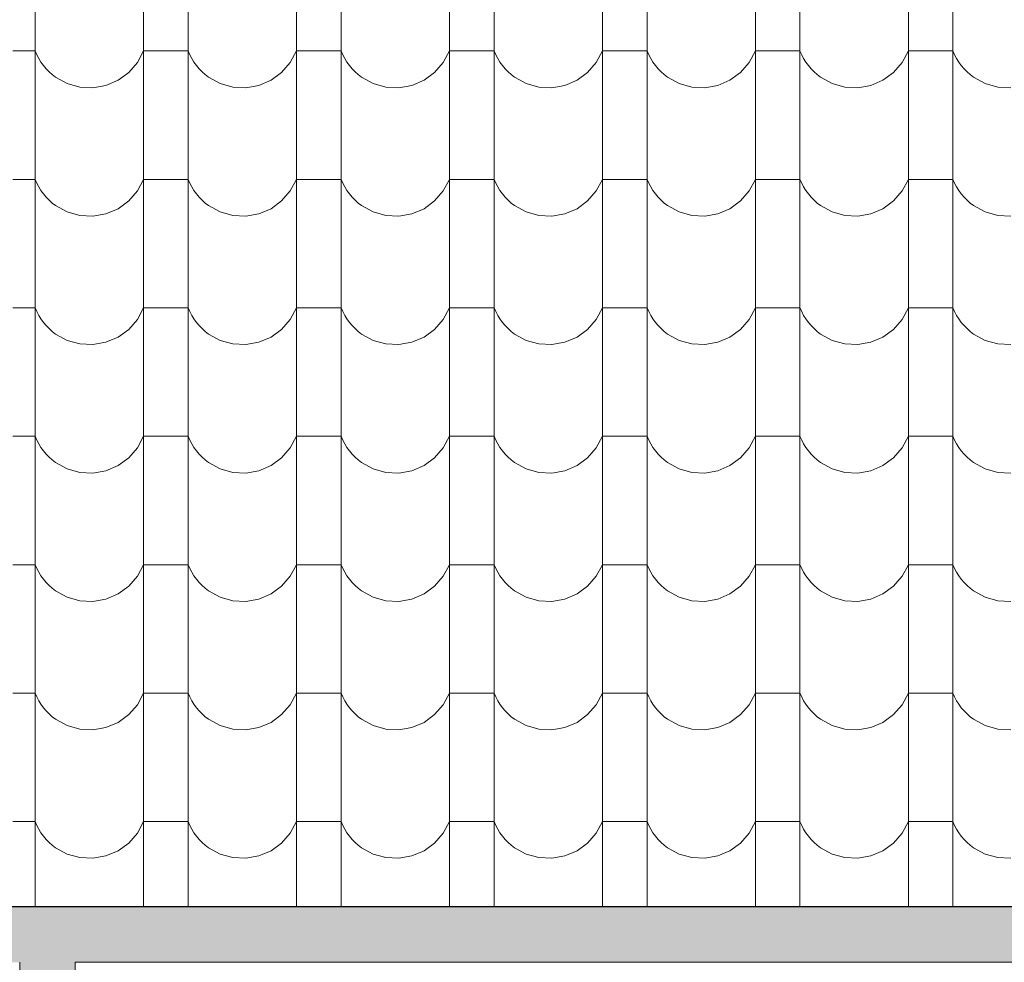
# Model space of a CAD drawing. Header units: millimetres. Extents: x -61343 to 9939, y -6894 to 7453.
# Tile 149 of 255: x -6196 to -5983, y -3588 to -3385. Entities that reach past the tile are written whole.
import ezdxf

# ---------------------------------------------------------------- set-up
doc = ezdxf.new("R2010")
doc.units = ezdxf.units.MM
doc.header["$MEASUREMENT"] = 0
doc.layers.add('810-G Ogólne', color=7, linetype='Continuous')
doc.layers.add('990-D Import IFC', color=7, linetype='Continuous')

# ---------------------------------------------------------------- blocks, each defined once
blk = doc.blocks.new('*X1822', base_point=(515069.4, 47309.9))
at = {"layer": '990-D Import IFC', "color": 251, "linetype": 'Continuous', "lineweight": 13, "true_color": 0x6a6a6a}
for p, q in [((538877.5, -17785.1), (538877.5, -18062.1)), ((539111.4, -17785.1), (539111.4, -18062.1)), ((539207.5, -17785.1), (539207.5, -18062.1)), ((539441.4, -17785.1), (539441.4, -18062.1)), ((539537.5, -17785.1), (539537.5, -18062.1)), ((539771.4, -17785.1), (539771.4, -18062.1)), ((539867.5, -17785.1), (539867.5, -18062.1)), ((540101.4, -17785.1), (540101.4, -18062.1)), ((540197.5, -17785.1), (540197.5, -18062.1)), ((540431.4, -17785.1), (540431.4, -18062.1)), ((540527.5, -17785.1), (540527.5, -18062.1)), ((540761.4, -17785.1), (540761.4, -18062.1)), ((540857.5, -17785.1), (540857.5, -18062.1)), ((538877.5, -17893.2), (538829.4, -17893.2)), ((538877.5, -17893.2), (538881.1, -17901.5)), ((538881.1, -17901.5), (538885.4, -17909.6)), ((539098.1, -17918.2), (539111.4, -17893.2)), ((539159.4, -17893.2), (539111.4, -17893.2)), ((539207.5, -17893.2), (539159.4, -17893.2)), ((539207.5, -17893.2), (539211.1, -17901.5)), ((539211.1, -17901.5), (539215.4, -17909.6)), ((539428.1, -17918.2), (539441.4, -17893.2)), ((539489.4, -17893.2), (539441.4, -17893.2)), ((539537.5, -17893.2), (539489.4, -17893.2)), ((539537.5, -17893.2), (539541.1, -17901.5)), ((539541.1, -17901.5), (539545.4, -17909.6)), ((539758.1, -17918.2), (539771.4, -17893.2)), ((539819.4, -17893.2), (539771.4, -17893.2)), ((539867.5, -17893.2), (539819.4, -17893.2)), ((539867.5, -17893.2), (539871.1, -17901.5)), ((539871.1, -17901.5), (539875.4, -17909.6)), ((540088.1, -17918.2), (540101.4, -17893.2)), ((540149.4, -17893.2), (540101.4, -17893.2)), ((540197.5, -17893.2), (540149.4, -17893.2)), ((540197.5, -17893.2), (540201.1, -17901.5)), ((540201.1, -17901.5), (540205.4, -17909.6)), ((540418.1, -17918.2), (540431.4, -17893.2)), ((540479.4, -17893.2), (540431.4, -17893.2)), ((540527.5, -17893.2), (540479.4, -17893.2)), ((540527.5, -17893.2), (540531.1, -17901.5)), ((540531.1, -17901.5), (540535.4, -17909.6)), ((540748.1, -17918.2), (540761.4, -17893.2)), ((540809.4, -17893.2), (540761.4, -17893.2)), ((540857.5, -17893.2), (540809.4, -17893.2)), ((540857.5, -17893.2), (540861.1, -17901.5)), ((540861.1, -17901.5), (540865.4, -17909.6)), ((538885.4, -17909.6), (538890.2, -17917.3)), ((538890.2, -17917.3), (538895.5, -17924.7)), ((538895.5, -17924.7), (538901.4, -17931.6)), ((539079.4, -17939.7), (539098.1, -17918.2)), ((539215.4, -17909.6), (539220.2, -17917.3)), ((539220.2, -17917.3), (539225.5, -17924.7)), ((539225.5, -17924.7), (539231.4, -17931.6)), ((539409.4, -17939.7), (539428.1, -17918.2)), ((539545.4, -17909.6), (539550.2, -17917.3)), ((539550.2, -17917.3), (539555.5, -17924.7)), ((539555.5, -17924.7), (539561.4, -17931.6)), ((539739.4, -17939.7), (539758.1, -17918.2)), ((539875.4, -17909.6), (539880.2, -17917.3)), ((539880.2, -17917.3), (539885.5, -17924.7)), ((539885.5, -17924.7), (539891.4, -17931.6)), ((540069.4, -17939.7), (540088.1, -17918.2)), ((540205.4, -17909.6), (540210.2, -17917.3)), ((540210.2, -17917.3), (540215.5, -17924.7)), ((540215.5, -17924.7), (540221.4, -17931.6)), ((540399.4, -17939.7), (540418.1, -17918.2)), ((540535.4, -17909.6), (540540.2, -17917.3)), ((540540.2, -17917.3), (540545.5, -17924.7)), ((540545.5, -17924.7), (540551.4, -17931.6)), ((540729.4, -17939.7), (540748.1, -17918.2)), ((540865.4, -17909.6), (540870.2, -17917.3)), ((540870.2, -17917.3), (540875.5, -17924.7)), ((540875.5, -17924.7), (540881.4, -17931.6)), ((538901.4, -17931.6), (538907.8, -17938.1)), ((538907.8, -17938.1), (538914.6, -17944.2)), ((538914.6, -17944.2), (538921.9, -17949.7)), ((539056.5, -17956.4), (539079.4, -17939.7)), ((539231.4, -17931.6), (539237.8, -17938.1)), ((539237.8, -17938.1), (539244.6, -17944.2)), ((539244.6, -17944.2), (539251.9, -17949.7)), ((539386.5, -17956.4), (539409.4, -17939.7)), ((539561.4, -17931.6), (539567.8, -17938.1)), ((539567.8, -17938.1), (539574.6, -17944.2)), ((539574.6, -17944.2), (539581.9, -17949.7)), ((539716.5, -17956.4), (539739.4, -17939.7)), ((539891.4, -17931.6), (539897.8, -17938.1)), ((539897.8, -17938.1), (539904.6, -17944.2)), ((539904.6, -17944.2), (539911.9, -17949.7)), ((540046.5, -17956.4), (540069.4, -17939.7)), ((540221.4, -17931.6), (540227.8, -17938.1)), ((540227.8, -17938.1), (540234.6, -17944.2)), ((540234.6, -17944.2), (540241.9, -17949.7)), ((540376.5, -17956.4), (540399.4, -17939.7)), ((540551.4, -17931.6), (540557.8, -17938.1)), ((540557.8, -17938.1), (540564.6, -17944.2)), ((540564.6, -17944.2), (540571.9, -17949.7)), ((540706.5, -17956.4), (540729.4, -17939.7)), ((540881.4, -17931.6), (540887.8, -17938.1)), ((540887.8, -17938.1), (540894.6, -17944.2)), ((540894.6, -17944.2), (540901.9, -17949.7)), ((538921.9, -17949.7), (538946.7, -17963.4)), ((538946.7, -17963.4), (538974.1, -17971.1)), ((539002.4, -17972.5), (539030.4, -17967.5)), ((539030.4, -17967.5), (539056.5, -17956.4)), ((539251.9, -17949.7), (539276.7, -17963.4)), ((539276.7, -17963.4), (539304.1, -17971.1)), ((539332.4, -17972.5), (539360.4, -17967.5)), ((539360.4, -17967.5), (539386.5, -17956.4)), ((539581.9, -17949.7), (539606.7, -17963.4)), ((539606.7, -17963.4), (539634.1, -17971.1)), ((539662.4, -17972.5), (539690.4, -17967.5)), ((539690.4, -17967.5), (539716.5, -17956.4)), ((539911.9, -17949.7), (539936.7, -17963.4)), ((539936.7, -17963.4), (539964.1, -17971.1)), ((539992.4, -17972.5), (540020.4, -17967.5)), ((540020.4, -17967.5), (540046.5, -17956.4)), ((540241.9, -17949.7), (540266.7, -17963.4)), ((540266.7, -17963.4), (540294.1, -17971.1)), ((540322.4, -17972.5), (540350.4, -17967.5)), ((540350.4, -17967.5), (540376.5, -17956.4)), ((540571.9, -17949.7), (540596.7, -17963.4)), ((540596.7, -17963.4), (540624.1, -17971.1)), ((540652.4, -17972.5), (540680.4, -17967.5)), ((540680.4, -17967.5), (540706.5, -17956.4)), ((540901.9, -17949.7), (540926.7, -17963.4)), ((540926.7, -17963.4), (540954.1, -17971.1)), ((538974.1, -17971.1), (539002.4, -17972.5)), ((539304.1, -17971.1), (539332.4, -17972.5)), ((539634.1, -17971.1), (539662.4, -17972.5)), ((539964.1, -17971.1), (539992.4, -17972.5)), ((540294.1, -17971.1), (540322.4, -17972.5)), ((540624.1, -17971.1), (540652.4, -17972.5)), ((540954.1, -17971.1), (540982.4, -17972.5)), ((538877.5, -18062.1), (538877.5, -18339.1)), ((539111.4, -18062.1), (539111.4, -18339.1)), ((539207.5, -18062.1), (539207.5, -18339.1)), ((539441.4, -18062.1), (539441.4, -18339.1)), ((539537.5, -18062.1), (539537.5, -18339.1)), ((539771.4, -18062.1), (539771.4, -18339.1)), ((539867.5, -18062.1), (539867.5, -18339.1)), ((540101.4, -18062.1), (540101.4, -18339.1)), ((540197.5, -18062.1), (540197.5, -18339.1)), ((540431.4, -18062.1), (540431.4, -18339.1)), ((540527.5, -18062.1), (540527.5, -18339.1)), ((540761.4, -18062.1), (540761.4, -18339.1)), ((540857.5, -18062.1), (540857.5, -18339.1)), ((538877.5, -18170.2), (538829.4, -18170.2)), ((538877.5, -18170.2), (538881.1, -18178.5)), ((538881.1, -18178.5), (538885.4, -18186.6)), ((539098.1, -18195.2), (539111.4, -18170.2)), ((539159.4, -18170.2), (539111.4, -18170.2)), ((539207.5, -18170.2), (539159.4, -18170.2)), ((539207.5, -18170.2), (539211.1, -18178.5)), ((539211.1, -18178.5), (539215.4, -18186.6)), ((539428.1, -18195.2), (539441.4, -18170.2)), ((539489.4, -18170.2), (539441.4, -18170.2)), ((539537.5, -18170.2), (539489.4, -18170.2)), ((539537.5, -18170.2), (539541.1, -18178.5)), ((539541.1, -18178.5), (539545.4, -18186.6)), ((539758.1, -18195.2), (539771.4, -18170.2)), ((539819.4, -18170.2), (539771.4, -18170.2)), ((539867.5, -18170.2), (539819.4, -18170.2)), ((539867.5, -18170.2), (539871.1, -18178.5)), ((539871.1, -18178.5), (539875.4, -18186.6)), ((540088.1, -18195.2), (540101.4, -18170.2)), ((540149.4, -18170.2), (540101.4, -18170.2)), ((540197.5, -18170.2), (540149.4, -18170.2)), ((540197.5, -18170.2), (540201.1, -18178.5)), ((540201.1, -18178.5), (540205.4, -18186.6)), ((540418.1, -18195.2), (540431.4, -18170.2)), ((540479.4, -18170.2), (540431.4, -18170.2)), ((540527.5, -18170.2), (540479.4, -18170.2)), ((540527.5, -18170.2), (540531.1, -18178.5)), ((540531.1, -18178.5), (540535.4, -18186.6)), ((540748.1, -18195.2), (540761.4, -18170.2)), ((540809.4, -18170.2), (540761.4, -18170.2)), ((540857.5, -18170.2), (540809.4, -18170.2)), ((540857.5, -18170.2), (540861.1, -18178.5)), ((540861.1, -18178.5), (540865.4, -18186.6)), ((538885.4, -18186.6), (538890.2, -18194.3)), ((538890.2, -18194.3), (538895.5, -18201.7)), ((538895.5, -18201.7), (538901.4, -18208.6)), ((539079.4, -18216.7), (539098.1, -18195.2)), ((539215.4, -18186.6), (539220.2, -18194.3)), ((539220.2, -18194.3), (539225.5, -18201.7)), ((539225.5, -18201.7), (539231.4, -18208.6)), ((539409.4, -18216.7), (539428.1, -18195.2)), ((539545.4, -18186.6), (539550.2, -18194.3)), ((539550.2, -18194.3), (539555.5, -18201.7)), ((539555.5, -18201.7), (539561.4, -18208.6)), ((539739.4, -18216.7), (539758.1, -18195.2)), ((539875.4, -18186.6), (539880.2, -18194.3)), ((539880.2, -18194.3), (539885.5, -18201.7)), ((539885.5, -18201.7), (539891.4, -18208.6)), ((540069.4, -18216.7), (540088.1, -18195.2)), ((540205.4, -18186.6), (540210.2, -18194.3)), ((540210.2, -18194.3), (540215.5, -18201.7)), ((540215.5, -18201.7), (540221.4, -18208.6)), ((540399.4, -18216.7), (540418.1, -18195.2)), ((540535.4, -18186.6), (540540.2, -18194.3)), ((540540.2, -18194.3), (540545.5, -18201.7)), ((540545.5, -18201.7), (540551.4, -18208.6)), ((540729.4, -18216.7), (540748.1, -18195.2)), ((540865.4, -18186.6), (540870.2, -18194.3)), ((540870.2, -18194.3), (540875.5, -18201.7)), ((540875.5, -18201.7), (540881.4, -18208.6)), ((538901.4, -18208.6), (538907.8, -18215.1)), ((538907.8, -18215.1), (538914.6, -18221.2)), ((538914.6, -18221.2), (538921.9, -18226.7)), ((539056.5, -18233.4), (539079.4, -18216.7)), ((539231.4, -18208.6), (539237.8, -18215.1)), ((539237.8, -18215.1), (539244.6, -18221.2)), ((539244.6, -18221.2), (539251.9, -18226.7)), ((539386.5, -18233.4), (539409.4, -18216.7)), ((539561.4, -18208.6), (539567.8, -18215.1)), ((539567.8, -18215.1), (539574.6, -18221.2)), ((539574.6, -18221.2), (539581.9, -18226.7)), ((539716.5, -18233.4), (539739.4, -18216.7)), ((539891.4, -18208.6), (539897.8, -18215.1)), ((539897.8, -18215.1), (539904.6, -18221.2)), ((539904.6, -18221.2), (539911.9, -18226.7)), ((540046.5, -18233.4), (540069.4, -18216.7)), ((540221.4, -18208.6), (540227.8, -18215.1)), ((540227.8, -18215.1), (540234.6, -18221.2)), ((540234.6, -18221.2), (540241.9, -18226.7)), ((540376.5, -18233.4), (540399.4, -18216.7)), ((540551.4, -18208.6), (540557.8, -18215.1)), ((540557.8, -18215.1), (540564.6, -18221.2)), ((540564.6, -18221.2), (540571.9, -18226.7)), ((540706.5, -18233.4), (540729.4, -18216.7)), ((540881.4, -18208.6), (540887.8, -18215.1)), ((540887.8, -18215.1), (540894.6, -18221.2)), ((540894.6, -18221.2), (540901.9, -18226.7)), ((538921.9, -18226.7), (538946.7, -18240.4)), ((538946.7, -18240.4), (538974.1, -18248.1)), ((539030.4, -18244.5), (539056.5, -18233.4)), ((539251.9, -18226.7), (539276.7, -18240.4)), ((539276.7, -18240.4), (539304.1, -18248.1)), ((539360.4, -18244.5), (539386.5, -18233.4)), ((539581.9, -18226.7), (539606.7, -18240.4)), ((539606.7, -18240.4), (539634.1, -18248.1)), ((539690.4, -18244.5), (539716.5, -18233.4)), ((539911.9, -18226.7), (539936.7, -18240.4)), ((539936.7, -18240.4), (539964.1, -18248.1)), ((540020.4, -18244.5), (540046.5, -18233.4)), ((540241.9, -18226.7), (540266.7, -18240.4)), ((540266.7, -18240.4), (540294.1, -18248.1)), ((540350.4, -18244.5), (540376.5, -18233.4)), ((540571.9, -18226.7), (540596.7, -18240.4)), ((540596.7, -18240.4), (540624.1, -18248.1)), ((540680.4, -18244.5), (540706.5, -18233.4)), ((540901.9, -18226.7), (540926.7, -18240.4)), ((540926.7, -18240.4), (540954.1, -18248.1)), ((538974.1, -18248.1), (539002.4, -18249.5)), ((539002.4, -18249.5), (539030.4, -18244.5)), ((539304.1, -18248.1), (539332.4, -18249.5)), ((539332.4, -18249.5), (539360.4, -18244.5)), ((539634.1, -18248.1), (539662.4, -18249.5)), ((539662.4, -18249.5), (539690.4, -18244.5)), ((539964.1, -18248.1), (539992.4, -18249.5)), ((539992.4, -18249.5), (540020.4, -18244.5)), ((540294.1, -18248.1), (540322.4, -18249.5)), ((540322.4, -18249.5), (540350.4, -18244.5)), ((540624.1, -18248.1), (540652.4, -18249.5)), ((540652.4, -18249.5), (540680.4, -18244.5)), ((540954.1, -18248.1), (540982.4, -18249.5)), ((538877.5, -18339.1), (538877.5, -18616.1)), ((539111.4, -18339.1), (539111.4, -18616.1)), ((539207.5, -18339.1), (539207.5, -18616.1)), ((539441.4, -18339.1), (539441.4, -18616.1)), ((539537.5, -18339.1), (539537.5, -18616.1)), ((539771.4, -18339.1), (539771.4, -18616.1)), ((539867.5, -18339.1), (539867.5, -18616.1)), ((540101.4, -18339.1), (540101.4, -18616.1)), ((540197.5, -18339.1), (540197.5, -18616.1)), ((540431.4, -18339.1), (540431.4, -18616.1)), ((540527.5, -18339.1), (540527.5, -18616.1)), ((540761.4, -18339.1), (540761.4, -18616.1)), ((540857.5, -18339.1), (540857.5, -18616.1)), ((538877.5, -18447.2), (538829.4, -18447.2)), ((538877.5, -18447.2), (538881.1, -18455.5)), ((538881.1, -18455.5), (538885.4, -18463.6)), ((539098.1, -18472.2), (539111.4, -18447.2)), ((539159.4, -18447.2), (539111.4, -18447.2)), ((539207.5, -18447.2), (539159.4, -18447.2)), ((539207.5, -18447.2), (539211.1, -18455.5)), ((539211.1, -18455.5), (539215.4, -18463.6)), ((539428.1, -18472.2), (539441.4, -18447.2)), ((539489.4, -18447.2), (539441.4, -18447.2)), ((539537.5, -18447.2), (539489.4, -18447.2)), ((539537.5, -18447.2), (539541.1, -18455.5)), ((539541.1, -18455.5), (539545.4, -18463.6)), ((539758.1, -18472.2), (539771.4, -18447.2)), ((539819.4, -18447.2), (539771.4, -18447.2)), ((539867.5, -18447.2), (539819.4, -18447.2)), ((539867.5, -18447.2), (539871.1, -18455.5)), ((539871.1, -18455.5), (539875.4, -18463.6)), ((540088.1, -18472.2), (540101.4, -18447.2)), ((540149.4, -18447.2), (540101.4, -18447.2)), ((540197.5, -18447.2), (540149.4, -18447.2)), ((540197.5, -18447.2), (540201.1, -18455.5)), ((540201.1, -18455.5), (540205.4, -18463.6)), ((540418.1, -18472.2), (540431.4, -18447.2)), ((540479.4, -18447.2), (540431.4, -18447.2)), ((540527.5, -18447.2), (540479.4, -18447.2)), ((540527.5, -18447.2), (540531.1, -18455.5)), ((540531.1, -18455.5), (540535.4, -18463.6)), ((540748.1, -18472.2), (540761.4, -18447.2)), ((540809.4, -18447.2), (540761.4, -18447.2)), ((540857.5, -18447.2), (540809.4, -18447.2)), ((540857.5, -18447.2), (540861.1, -18455.5)), ((540861.1, -18455.5), (540865.4, -18463.6)), ((538885.4, -18463.6), (538890.2, -18471.3)), ((538890.2, -18471.3), (538895.5, -18478.7)), ((539079.4, -18493.7), (539098.1, -18472.2)), ((539215.4, -18463.6), (539220.2, -18471.3)), ((539220.2, -18471.3), (539225.5, -18478.7)), ((539409.4, -18493.7), (539428.1, -18472.2)), ((539545.4, -18463.6), (539550.2, -18471.3)), ((539550.2, -18471.3), (539555.5, -18478.7)), ((539739.4, -18493.7), (539758.1, -18472.2)), ((539875.4, -18463.6), (539880.2, -18471.3)), ((539880.2, -18471.3), (539885.5, -18478.7)), ((540069.4, -18493.7), (540088.1, -18472.2)), ((540205.4, -18463.6), (540210.2, -18471.3)), ((540210.2, -18471.3), (540215.5, -18478.7)), ((540399.4, -18493.7), (540418.1, -18472.2)), ((540535.4, -18463.6), (540540.2, -18471.3)), ((540540.2, -18471.3), (540545.5, -18478.7)), ((540729.4, -18493.7), (540748.1, -18472.2)), ((540865.4, -18463.6), (540870.2, -18471.3)), ((540870.2, -18471.3), (540875.5, -18478.7)), ((538895.5, -18478.7), (538901.4, -18485.6)), ((538901.4, -18485.6), (538907.8, -18492.1)), ((538907.8, -18492.1), (538914.6, -18498.2)), ((538914.6, -18498.2), (538921.9, -18503.7)), ((539056.5, -18510.4), (539079.4, -18493.7)), ((539225.5, -18478.7), (539231.4, -18485.6)), ((539231.4, -18485.6), (539237.8, -18492.1)), ((539237.8, -18492.1), (539244.6, -18498.2)), ((539244.6, -18498.2), (539251.9, -18503.7)), ((539386.5, -18510.4), (539409.4, -18493.7)), ((539555.5, -18478.7), (539561.4, -18485.6)), ((539561.4, -18485.6), (539567.8, -18492.1)), ((539567.8, -18492.1), (539574.6, -18498.2)), ((539574.6, -18498.2), (539581.9, -18503.7)), ((539716.5, -18510.4), (539739.4, -18493.7)), ((539885.5, -18478.7), (539891.4, -18485.6)), ((539891.4, -18485.6), (539897.8, -18492.1)), ((539897.8, -18492.1), (539904.6, -18498.2)), ((539904.6, -18498.2), (539911.9, -18503.7)), ((540046.5, -18510.4), (540069.4, -18493.7)), ((540215.5, -18478.7), (540221.4, -18485.6)), ((540221.4, -18485.6), (540227.8, -18492.1)), ((540227.8, -18492.1), (540234.6, -18498.2)), ((540234.6, -18498.2), (540241.9, -18503.7)), ((540376.5, -18510.4), (540399.4, -18493.7)), ((540545.5, -18478.7), (540551.4, -18485.6)), ((540551.4, -18485.6), (540557.8, -18492.1)), ((540557.8, -18492.1), (540564.6, -18498.2)), ((540564.6, -18498.2), (540571.9, -18503.7)), ((540706.5, -18510.4), (540729.4, -18493.7)), ((540875.5, -18478.7), (540881.4, -18485.6)), ((540881.4, -18485.6), (540887.8, -18492.1)), ((540887.8, -18492.1), (540894.6, -18498.2)), ((540894.6, -18498.2), (540901.9, -18503.7)), ((538921.9, -18503.7), (538946.7, -18517.4)), ((538946.7, -18517.4), (538974.1, -18525.1)), ((539030.4, -18521.5), (539056.5, -18510.4)), ((539251.9, -18503.7), (539276.7, -18517.4)), ((539276.7, -18517.4), (539304.1, -18525.1)), ((539360.4, -18521.5), (539386.5, -18510.4)), ((539581.9, -18503.7), (539606.7, -18517.4)), ((539606.7, -18517.4), (539634.1, -18525.1)), ((539690.4, -18521.5), (539716.5, -18510.4)), ((539911.9, -18503.7), (539936.7, -18517.4)), ((539936.7, -18517.4), (539964.1, -18525.1)), ((540020.4, -18521.5), (540046.5, -18510.4)), ((540241.9, -18503.7), (540266.7, -18517.4)), ((540266.7, -18517.4), (540294.1, -18525.1)), ((540350.4, -18521.5), (540376.5, -18510.4)), ((540571.9, -18503.7), (540596.7, -18517.4)), ((540596.7, -18517.4), (540624.1, -18525.1)), ((540680.4, -18521.5), (540706.5, -18510.4)), ((540901.9, -18503.7), (540926.7, -18517.4)), ((540926.7, -18517.4), (540954.1, -18525.1)), ((538974.1, -18525.1), (539002.4, -18526.5)), ((539002.4, -18526.5), (539030.4, -18521.5)), ((539304.1, -18525.1), (539332.4, -18526.5)), ((539332.4, -18526.5), (539360.4, -18521.5)), ((539634.1, -18525.1), (539662.4, -18526.5)), ((539662.4, -18526.5), (539690.4, -18521.5)), ((539964.1, -18525.1), (539992.4, -18526.5)), ((539992.4, -18526.5), (540020.4, -18521.5)), ((540294.1, -18525.1), (540322.4, -18526.5)), ((540322.4, -18526.5), (540350.4, -18521.5)), ((540624.1, -18525.1), (540652.4, -18526.5)), ((540652.4, -18526.5), (540680.4, -18521.5)), ((540954.1, -18525.1), (540982.4, -18526.5)), ((538877.5, -18616.1), (538877.5, -18893.1)), ((539111.4, -18616.1), (539111.4, -18893.1)), ((539207.5, -18616.1), (539207.5, -18893.1)), ((539441.4, -18616.1), (539441.4, -18893.1)), ((539537.5, -18616.1), (539537.5, -18893.1)), ((539771.4, -18616.1), (539771.4, -18893.1)), ((539867.5, -18616.1), (539867.5, -18893.1)), ((540101.4, -18616.1), (540101.4, -18893.1)), ((540197.5, -18616.1), (540197.5, -18893.1)), ((540431.4, -18616.1), (540431.4, -18893.1)), ((540527.5, -18616.1), (540527.5, -18893.1)), ((540761.4, -18616.1), (540761.4, -18893.1)), ((540857.5, -18616.1), (540857.5, -18893.1)), ((538877.5, -18724.2), (538829.4, -18724.2)), ((538877.5, -18724.2), (538881.1, -18732.5)), ((538881.1, -18732.5), (538885.4, -18740.6)), ((539098.1, -18749.2), (539111.4, -18724.2)), ((539159.4, -18724.2), (539111.4, -18724.2)), ((539207.5, -18724.2), (539159.4, -18724.2)), ((539207.5, -18724.2), (539211.1, -18732.5)), ((539211.1, -18732.5), (539215.4, -18740.6)), ((539428.1, -18749.2), (539441.4, -18724.2)), ((539489.4, -18724.2), (539441.4, -18724.2)), ((539537.5, -18724.2), (539489.4, -18724.2)), ((539537.5, -18724.2), (539541.1, -18732.5)), ((539541.1, -18732.5), (539545.4, -18740.6)), ((539758.1, -18749.2), (539771.4, -18724.2)), ((539819.4, -18724.2), (539771.4, -18724.2)), ((539867.5, -18724.2), (539819.4, -18724.2)), ((539867.5, -18724.2), (539871.1, -18732.5)), ((539871.1, -18732.5), (539875.4, -18740.6)), ((540088.1, -18749.2), (540101.4, -18724.2)), ((540149.4, -18724.2), (540101.4, -18724.2)), ((540197.5, -18724.2), (540149.4, -18724.2)), ((540197.5, -18724.2), (540201.1, -18732.5)), ((540201.1, -18732.5), (540205.4, -18740.6)), ((540418.1, -18749.2), (540431.4, -18724.2)), ((540479.4, -18724.2), (540431.4, -18724.2)), ((540527.5, -18724.2), (540479.4, -18724.2)), ((540527.5, -18724.2), (540531.1, -18732.5)), ((540531.1, -18732.5), (540535.4, -18740.6)), ((540748.1, -18749.2), (540761.4, -18724.2)), ((540809.4, -18724.2), (540761.4, -18724.2)), ((540857.5, -18724.2), (540809.4, -18724.2)), ((540857.5, -18724.2), (540861.1, -18732.5)), ((540861.1, -18732.5), (540865.4, -18740.6)), ((538885.4, -18740.6), (538890.2, -18748.3)), ((538890.2, -18748.3), (538895.5, -18755.7)), ((539079.4, -18770.7), (539098.1, -18749.2)), ((539215.4, -18740.6), (539220.2, -18748.3)), ((539220.2, -18748.3), (539225.5, -18755.7)), ((539409.4, -18770.7), (539428.1, -18749.2)), ((539545.4, -18740.6), (539550.2, -18748.3)), ((539550.2, -18748.3), (539555.5, -18755.7)), ((539739.4, -18770.7), (539758.1, -18749.2)), ((539875.4, -18740.6), (539880.2, -18748.3)), ((539880.2, -18748.3), (539885.5, -18755.7)), ((540069.4, -18770.7), (540088.1, -18749.2)), ((540205.4, -18740.6), (540210.2, -18748.3)), ((540210.2, -18748.3), (540215.5, -18755.7)), ((540399.4, -18770.7), (540418.1, -18749.2)), ((540535.4, -18740.6), (540540.2, -18748.3)), ((540540.2, -18748.3), (540545.5, -18755.7)), ((540729.4, -18770.7), (540748.1, -18749.2)), ((540865.4, -18740.6), (540870.2, -18748.3)), ((540870.2, -18748.3), (540875.5, -18755.7)), ((538895.5, -18755.7), (538901.4, -18762.6)), ((538901.4, -18762.6), (538907.8, -18769.1)), ((538907.8, -18769.1), (538914.6, -18775.2)), ((538914.6, -18775.2), (538921.9, -18780.7)), ((539056.5, -18787.4), (539079.4, -18770.7)), ((539225.5, -18755.7), (539231.4, -18762.6)), ((539231.4, -18762.6), (539237.8, -18769.1)), ((539237.8, -18769.1), (539244.6, -18775.2)), ((539244.6, -18775.2), (539251.9, -18780.7)), ((539386.5, -18787.4), (539409.4, -18770.7)), ((539555.5, -18755.7), (539561.4, -18762.6)), ((539561.4, -18762.6), (539567.8, -18769.1)), ((539567.8, -18769.1), (539574.6, -18775.2)), ((539574.6, -18775.2), (539581.9, -18780.7)), ((539716.5, -18787.4), (539739.4, -18770.7)), ((539885.5, -18755.7), (539891.4, -18762.6)), ((539891.4, -18762.6), (539897.8, -18769.1)), ((539897.8, -18769.1), (539904.6, -18775.2)), ((539904.6, -18775.2), (539911.9, -18780.7)), ((540046.5, -18787.4), (540069.4, -18770.7)), ((540215.5, -18755.7), (540221.4, -18762.6)), ((540221.4, -18762.6), (540227.8, -18769.1)), ((540227.8, -18769.1), (540234.6, -18775.2)), ((540234.6, -18775.2), (540241.9, -18780.7)), ((540376.5, -18787.4), (540399.4, -18770.7)), ((540545.5, -18755.7), (540551.4, -18762.6)), ((540551.4, -18762.6), (540557.8, -18769.1)), ((540557.8, -18769.1), (540564.6, -18775.2)), ((540564.6, -18775.2), (540571.9, -18780.7)), ((540706.5, -18787.4), (540729.4, -18770.7)), ((540875.5, -18755.7), (540881.4, -18762.6)), ((540881.4, -18762.6), (540887.8, -18769.1)), ((540887.8, -18769.1), (540894.6, -18775.2)), ((540894.6, -18775.2), (540901.9, -18780.7)), ((538921.9, -18780.7), (538946.7, -18794.4)), ((538946.7, -18794.4), (538974.1, -18802.1)), ((539030.4, -18798.5), (539056.5, -18787.4)), ((539251.9, -18780.7), (539276.7, -18794.4)), ((539276.7, -18794.4), (539304.1, -18802.1)), ((539360.4, -18798.5), (539386.5, -18787.4)), ((539581.9, -18780.7), (539606.7, -18794.4)), ((539606.7, -18794.4), (539634.1, -18802.1)), ((539690.4, -18798.5), (539716.5, -18787.4)), ((539911.9, -18780.7), (539936.7, -18794.4)), ((539936.7, -18794.4), (539964.1, -18802.1)), ((540020.4, -18798.5), (540046.5, -18787.4)), ((540241.9, -18780.7), (540266.7, -18794.4)), ((540266.7, -18794.4), (540294.1, -18802.1)), ((540350.4, -18798.5), (540376.5, -18787.4)), ((540571.9, -18780.7), (540596.7, -18794.4)), ((540596.7, -18794.4), (540624.1, -18802.1)), ((540680.4, -18798.5), (540706.5, -18787.4)), ((540901.9, -18780.7), (540926.7, -18794.4)), ((540926.7, -18794.4), (540954.1, -18802.1)), ((538974.1, -18802.1), (539002.4, -18803.5)), ((539002.4, -18803.5), (539030.4, -18798.5)), ((539304.1, -18802.1), (539332.4, -18803.5)), ((539332.4, -18803.5), (539360.4, -18798.5)), ((539634.1, -18802.1), (539662.4, -18803.5)), ((539662.4, -18803.5), (539690.4, -18798.5)), ((539964.1, -18802.1), (539992.4, -18803.5)), ((539992.4, -18803.5), (540020.4, -18798.5)), ((540294.1, -18802.1), (540322.4, -18803.5)), ((540322.4, -18803.5), (540350.4, -18798.5)), ((540624.1, -18802.1), (540652.4, -18803.5)), ((540652.4, -18803.5), (540680.4, -18798.5)), ((540954.1, -18802.1), (540982.4, -18803.5)), ((538877.5, -18893.1), (538877.5, -19170.1)), ((539111.4, -18893.1), (539111.4, -19170.1)), ((539207.5, -18893.1), (539207.5, -19170.1)), ((539441.4, -18893.1), (539441.4, -19170.1)), ((539537.5, -18893.1), (539537.5, -19170.1)), ((539771.4, -18893.1), (539771.4, -19170.1)), ((539867.5, -18893.1), (539867.5, -19170.1)), ((540101.4, -18893.1), (540101.4, -19170.1)), ((540197.5, -18893.1), (540197.5, -19170.1)), ((540431.4, -18893.1), (540431.4, -19170.1)), ((540527.5, -18893.1), (540527.5, -19170.1)), ((540761.4, -18893.1), (540761.4, -19170.1)), ((540857.5, -18893.1), (540857.5, -19170.1)), ((538877.5, -19001.2), (538829.4, -19001.2)), ((538877.5, -19001.2), (538881.1, -19009.5)), ((539098.1, -19026.2), (539111.4, -19001.2)), ((539159.4, -19001.2), (539111.4, -19001.2)), ((539207.5, -19001.2), (539159.4, -19001.2)), ((539207.5, -19001.2), (539211.1, -19009.5)), ((539428.1, -19026.2), (539441.4, -19001.2)), ((539489.4, -19001.2), (539441.4, -19001.2)), ((539537.5, -19001.2), (539489.4, -19001.2)), ((539537.5, -19001.2), (539541.1, -19009.5)), ((539758.1, -19026.2), (539771.4, -19001.2)), ((539819.4, -19001.2), (539771.4, -19001.2)), ((539867.5, -19001.2), (539819.4, -19001.2)), ((539867.5, -19001.2), (539871.1, -19009.5)), ((540088.1, -19026.2), (540101.4, -19001.2)), ((540149.4, -19001.2), (540101.4, -19001.2)), ((540197.5, -19001.2), (540149.4, -19001.2)), ((540197.5, -19001.2), (540201.1, -19009.5)), ((540418.1, -19026.2), (540431.4, -19001.2)), ((540479.4, -19001.2), (540431.4, -19001.2)), ((540527.5, -19001.2), (540479.4, -19001.2)), ((540527.5, -19001.2), (540531.1, -19009.5)), ((540748.1, -19026.2), (540761.4, -19001.2)), ((540809.4, -19001.2), (540761.4, -19001.2)), ((540857.5, -19001.2), (540809.4, -19001.2)), ((540857.5, -19001.2), (540861.1, -19009.5)), ((538881.1, -19009.5), (538885.4, -19017.6)), ((538885.4, -19017.6), (538890.2, -19025.3)), ((538890.2, -19025.3), (538895.5, -19032.7)), ((539079.4, -19047.7), (539098.1, -19026.2)), ((539211.1, -19009.5), (539215.4, -19017.6)), ((539215.4, -19017.6), (539220.2, -19025.3)), ((539220.2, -19025.3), (539225.5, -19032.7)), ((539409.4, -19047.7), (539428.1, -19026.2)), ((539541.1, -19009.5), (539545.4, -19017.6)), ((539545.4, -19017.6), (539550.2, -19025.3)), ((539550.2, -19025.3), (539555.5, -19032.7)), ((539739.4, -19047.7), (539758.1, -19026.2)), ((539871.1, -19009.5), (539875.4, -19017.6)), ((539875.4, -19017.6), (539880.2, -19025.3)), ((539880.2, -19025.3), (539885.5, -19032.7)), ((540069.4, -19047.7), (540088.1, -19026.2)), ((540201.1, -19009.5), (540205.4, -19017.6)), ((540205.4, -19017.6), (540210.2, -19025.3)), ((540210.2, -19025.3), (540215.5, -19032.7)), ((540399.4, -19047.7), (540418.1, -19026.2)), ((540531.1, -19009.5), (540535.4, -19017.6)), ((540535.4, -19017.6), (540540.2, -19025.3)), ((540540.2, -19025.3), (540545.5, -19032.7)), ((540729.4, -19047.7), (540748.1, -19026.2)), ((540861.1, -19009.5), (540865.4, -19017.6)), ((540865.4, -19017.6), (540870.2, -19025.3)), ((540870.2, -19025.3), (540875.5, -19032.7)), ((538895.5, -19032.7), (538901.4, -19039.6)), ((538901.4, -19039.6), (538907.8, -19046.1)), ((538907.8, -19046.1), (538914.6, -19052.2)), ((539056.5, -19064.4), (539079.4, -19047.7)), ((539225.5, -19032.7), (539231.4, -19039.6)), ((539231.4, -19039.6), (539237.8, -19046.1)), ((539237.8, -19046.1), (539244.6, -19052.2)), ((539386.5, -19064.4), (539409.4, -19047.7)), ((539555.5, -19032.7), (539561.4, -19039.6)), ((539561.4, -19039.6), (539567.8, -19046.1)), ((539567.8, -19046.1), (539574.6, -19052.2)), ((539716.5, -19064.4), (539739.4, -19047.7)), ((539885.5, -19032.7), (539891.4, -19039.6)), ((539891.4, -19039.6), (539897.8, -19046.1)), ((539897.8, -19046.1), (539904.6, -19052.2)), ((540046.5, -19064.4), (540069.4, -19047.7)), ((540215.5, -19032.7), (540221.4, -19039.6)), ((540221.4, -19039.6), (540227.8, -19046.1)), ((540227.8, -19046.1), (540234.6, -19052.2)), ((540376.5, -19064.4), (540399.4, -19047.7)), ((540545.5, -19032.7), (540551.4, -19039.6)), ((540551.4, -19039.6), (540557.8, -19046.1)), ((540557.8, -19046.1), (540564.6, -19052.2)), ((540706.5, -19064.4), (540729.4, -19047.7)), ((540875.5, -19032.7), (540881.4, -19039.6)), ((540881.4, -19039.6), (540887.8, -19046.1)), ((540887.8, -19046.1), (540894.6, -19052.2)), ((538914.6, -19052.2), (538921.9, -19057.7)), ((538921.9, -19057.7), (538946.7, -19071.4)), ((538946.7, -19071.4), (538974.1, -19079.1)), ((539030.4, -19075.5), (539056.5, -19064.4)), ((539244.6, -19052.2), (539251.9, -19057.7)), ((539251.9, -19057.7), (539276.7, -19071.4)), ((539276.7, -19071.4), (539304.1, -19079.1)), ((539360.4, -19075.5), (539386.5, -19064.4)), ((539574.6, -19052.2), (539581.9, -19057.7)), ((539581.9, -19057.7), (539606.7, -19071.4)), ((539606.7, -19071.4), (539634.1, -19079.1)), ((539690.4, -19075.5), (539716.5, -19064.4)), ((539904.6, -19052.2), (539911.9, -19057.7)), ((539911.9, -19057.7), (539936.7, -19071.4)), ((539936.7, -19071.4), (539964.1, -19079.1)), ((540020.4, -19075.5), (540046.5, -19064.4)), ((540234.6, -19052.2), (540241.9, -19057.7)), ((540241.9, -19057.7), (540266.7, -19071.4)), ((540266.7, -19071.4), (540294.1, -19079.1)), ((540350.4, -19075.5), (540376.5, -19064.4)), ((540564.6, -19052.2), (540571.9, -19057.7)), ((540571.9, -19057.7), (540596.7, -19071.4)), ((540596.7, -19071.4), (540624.1, -19079.1)), ((540680.4, -19075.5), (540706.5, -19064.4)), ((540894.6, -19052.2), (540901.9, -19057.7)), ((540901.9, -19057.7), (540926.7, -19071.4)), ((540926.7, -19071.4), (540954.1, -19079.1)), ((538974.1, -19079.1), (539002.4, -19080.5)), ((539002.4, -19080.5), (539030.4, -19075.5)), ((539304.1, -19079.1), (539332.4, -19080.5)), ((539332.4, -19080.5), (539360.4, -19075.5)), ((539634.1, -19079.1), (539662.4, -19080.5)), ((539662.4, -19080.5), (539690.4, -19075.5)), ((539964.1, -19079.1), (539992.4, -19080.5)), ((539992.4, -19080.5), (540020.4, -19075.5)), ((540294.1, -19079.1), (540322.4, -19080.5)), ((540322.4, -19080.5), (540350.4, -19075.5)), ((540624.1, -19079.1), (540652.4, -19080.5)), ((540652.4, -19080.5), (540680.4, -19075.5)), ((540954.1, -19079.1), (540982.4, -19080.5)), ((538877.5, -19170.1), (538877.5, -19447.1)), ((539111.4, -19170.1), (539111.4, -19447.1)), ((539207.5, -19170.1), (539207.5, -19447.1)), ((539441.4, -19170.1), (539441.4, -19447.1)), ((539537.5, -19170.1), (539537.5, -19447.1)), ((539771.4, -19170.1), (539771.4, -19447.1)), ((539867.5, -19170.1), (539867.5, -19447.1)), ((540101.4, -19170.1), (540101.4, -19447.1)), ((540197.5, -19170.1), (540197.5, -19447.1)), ((540431.4, -19170.1), (540431.4, -19447.1)), ((540527.5, -19170.1), (540527.5, -19447.1)), ((540761.4, -19170.1), (540761.4, -19447.1)), ((540857.5, -19170.1), (540857.5, -19447.1)), ((538877.5, -19278.2), (538829.4, -19278.2)), ((538877.5, -19278.2), (538881.1, -19286.5)), ((539098.1, -19303.2), (539111.4, -19278.2)), ((539159.4, -19278.2), (539111.4, -19278.2)), ((539207.5, -19278.2), (539159.4, -19278.2)), ((539207.5, -19278.2), (539211.1, -19286.5)), ((539428.1, -19303.2), (539441.4, -19278.2)), ((539489.4, -19278.2), (539441.4, -19278.2)), ((539537.5, -19278.2), (539489.4, -19278.2)), ((539537.5, -19278.2), (539541.1, -19286.5)), ((539758.1, -19303.2), (539771.4, -19278.2)), ((539819.4, -19278.2), (539771.4, -19278.2)), ((539867.5, -19278.2), (539819.4, -19278.2)), ((539867.5, -19278.2), (539871.1, -19286.5)), ((540088.1, -19303.2), (540101.4, -19278.2)), ((540149.4, -19278.2), (540101.4, -19278.2)), ((540197.5, -19278.2), (540149.4, -19278.2)), ((540197.5, -19278.2), (540201.1, -19286.5)), ((540418.1, -19303.2), (540431.4, -19278.2)), ((540479.4, -19278.2), (540431.4, -19278.2)), ((540527.5, -19278.2), (540479.4, -19278.2)), ((540527.5, -19278.2), (540531.1, -19286.5)), ((540748.1, -19303.2), (540761.4, -19278.2)), ((540809.4, -19278.2), (540761.4, -19278.2)), ((540857.5, -19278.2), (540809.4, -19278.2)), ((540857.5, -19278.2), (540861.1, -19286.5)), ((538881.1, -19286.5), (538885.4, -19294.6)), ((538885.4, -19294.6), (538890.2, -19302.3)), ((538890.2, -19302.3), (538895.5, -19309.7)), ((539079.4, -19324.7), (539098.1, -19303.2)), ((539211.1, -19286.5), (539215.4, -19294.6)), ((539215.4, -19294.6), (539220.2, -19302.3)), ((539220.2, -19302.3), (539225.5, -19309.7)), ((539409.4, -19324.7), (539428.1, -19303.2)), ((539541.1, -19286.5), (539545.4, -19294.6)), ((539545.4, -19294.6), (539550.2, -19302.3)), ((539550.2, -19302.3), (539555.5, -19309.7)), ((539739.4, -19324.7), (539758.1, -19303.2)), ((539871.1, -19286.5), (539875.4, -19294.6)), ((539875.4, -19294.6), (539880.2, -19302.3)), ((539880.2, -19302.3), (539885.5, -19309.7)), ((540069.4, -19324.7), (540088.1, -19303.2)), ((540201.1, -19286.5), (540205.4, -19294.6)), ((540205.4, -19294.6), (540210.2, -19302.3)), ((540210.2, -19302.3), (540215.5, -19309.7)), ((540399.4, -19324.7), (540418.1, -19303.2)), ((540531.1, -19286.5), (540535.4, -19294.6)), ((540535.4, -19294.6), (540540.2, -19302.3)), ((540540.2, -19302.3), (540545.5, -19309.7)), ((540729.4, -19324.7), (540748.1, -19303.2)), ((540861.1, -19286.5), (540865.4, -19294.6)), ((540865.4, -19294.6), (540870.2, -19302.3)), ((540870.2, -19302.3), (540875.5, -19309.7)), ((538895.5, -19309.7), (538901.4, -19316.6)), ((538901.4, -19316.6), (538907.8, -19323.1)), ((538907.8, -19323.1), (538914.6, -19329.2)), ((539056.5, -19341.4), (539079.4, -19324.7)), ((539225.5, -19309.7), (539231.4, -19316.6)), ((539231.4, -19316.6), (539237.8, -19323.1)), ((539237.8, -19323.1), (539244.6, -19329.2)), ((539386.5, -19341.4), (539409.4, -19324.7)), ((539555.5, -19309.7), (539561.4, -19316.6)), ((539561.4, -19316.6), (539567.8, -19323.1)), ((539567.8, -19323.1), (539574.6, -19329.2)), ((539716.5, -19341.4), (539739.4, -19324.7)), ((539885.5, -19309.7), (539891.4, -19316.6)), ((539891.4, -19316.6), (539897.8, -19323.1)), ((539897.8, -19323.1), (539904.6, -19329.2)), ((540046.5, -19341.4), (540069.4, -19324.7)), ((540215.5, -19309.7), (540221.4, -19316.6)), ((540221.4, -19316.6), (540227.8, -19323.1)), ((540227.8, -19323.1), (540234.6, -19329.2)), ((540376.5, -19341.4), (540399.4, -19324.7)), ((540545.5, -19309.7), (540551.4, -19316.6)), ((540551.4, -19316.6), (540557.8, -19323.1)), ((540557.8, -19323.1), (540564.6, -19329.2)), ((540706.5, -19341.4), (540729.4, -19324.7)), ((540875.5, -19309.7), (540881.4, -19316.6)), ((540881.4, -19316.6), (540887.8, -19323.1)), ((540887.8, -19323.1), (540894.6, -19329.2)), ((538914.6, -19329.2), (538921.9, -19334.7)), ((538921.9, -19334.7), (538946.7, -19348.4)), ((538946.7, -19348.4), (538974.1, -19356.1)), ((539030.4, -19352.5), (539056.5, -19341.4)), ((539244.6, -19329.2), (539251.9, -19334.7)), ((539251.9, -19334.7), (539276.7, -19348.4)), ((539276.7, -19348.4), (539304.1, -19356.1)), ((539360.4, -19352.5), (539386.5, -19341.4)), ((539574.6, -19329.2), (539581.9, -19334.7)), ((539581.9, -19334.7), (539606.7, -19348.4)), ((539606.7, -19348.4), (539634.1, -19356.1)), ((539690.4, -19352.5), (539716.5, -19341.4)), ((539904.6, -19329.2), (539911.9, -19334.7)), ((539911.9, -19334.7), (539936.7, -19348.4)), ((539936.7, -19348.4), (539964.1, -19356.1)), ((540020.4, -19352.5), (540046.5, -19341.4)), ((540234.6, -19329.2), (540241.9, -19334.7)), ((540241.9, -19334.7), (540266.7, -19348.4)), ((540266.7, -19348.4), (540294.1, -19356.1)), ((540350.4, -19352.5), (540376.5, -19341.4)), ((540564.6, -19329.2), (540571.9, -19334.7)), ((540571.9, -19334.7), (540596.7, -19348.4)), ((540596.7, -19348.4), (540624.1, -19356.1)), ((540680.4, -19352.5), (540706.5, -19341.4)), ((540894.6, -19329.2), (540901.9, -19334.7)), ((540901.9, -19334.7), (540926.7, -19348.4)), ((540926.7, -19348.4), (540954.1, -19356.1)), ((538974.1, -19356.1), (539002.4, -19357.5)), ((539002.4, -19357.5), (539030.4, -19352.5)), ((539304.1, -19356.1), (539332.4, -19357.5)), ((539332.4, -19357.5), (539360.4, -19352.5)), ((539634.1, -19356.1), (539662.4, -19357.5)), ((539662.4, -19357.5), (539690.4, -19352.5)), ((539964.1, -19356.1), (539992.4, -19357.5)), ((539992.4, -19357.5), (540020.4, -19352.5)), ((540294.1, -19356.1), (540322.4, -19357.5)), ((540322.4, -19357.5), (540350.4, -19352.5)), ((540624.1, -19356.1), (540652.4, -19357.5)), ((540652.4, -19357.5), (540680.4, -19352.5)), ((540954.1, -19356.1), (540982.4, -19357.5)), ((538877.5, -19447.1), (538877.5, -19724.1)), ((539111.4, -19447.1), (539111.4, -19724.1)), ((539207.5, -19447.1), (539207.5, -19724.1)), ((539441.4, -19447.1), (539441.4, -19724.1)), ((539537.5, -19447.1), (539537.5, -19724.1)), ((539771.4, -19447.1), (539771.4, -19724.1)), ((539867.5, -19447.1), (539867.5, -19724.1)), ((540101.4, -19447.1), (540101.4, -19724.1)), ((540197.5, -19447.1), (540197.5, -19724.1)), ((540431.4, -19447.1), (540431.4, -19724.1)), ((540527.5, -19447.1), (540527.5, -19724.1)), ((540761.4, -19447.1), (540761.4, -19724.1)), ((540857.5, -19447.1), (540857.5, -19724.1)), ((538877.5, -19555.2), (538829.4, -19555.2)), ((538877.5, -19555.2), (538881.1, -19563.5)), ((539098.1, -19580.2), (539111.4, -19555.2)), ((539159.4, -19555.2), (539111.4, -19555.2)), ((539207.5, -19555.2), (539159.4, -19555.2)), ((539207.5, -19555.2), (539211.1, -19563.5)), ((539428.1, -19580.2), (539441.4, -19555.2)), ((539489.4, -19555.2), (539441.4, -19555.2)), ((539537.5, -19555.2), (539489.4, -19555.2)), ((539537.5, -19555.2), (539541.1, -19563.5)), ((539758.1, -19580.2), (539771.4, -19555.2)), ((539819.4, -19555.2), (539771.4, -19555.2)), ((539867.5, -19555.2), (539819.4, -19555.2)), ((539867.5, -19555.2), (539871.1, -19563.5)), ((540088.1, -19580.2), (540101.4, -19555.2)), ((540149.4, -19555.2), (540101.4, -19555.2)), ((540197.5, -19555.2), (540149.4, -19555.2)), ((540197.5, -19555.2), (540201.1, -19563.5)), ((540418.1, -19580.2), (540431.4, -19555.2)), ((540479.4, -19555.2), (540431.4, -19555.2)), ((540527.5, -19555.2), (540479.4, -19555.2)), ((540527.5, -19555.2), (540531.1, -19563.5)), ((540748.1, -19580.2), (540761.4, -19555.2)), ((540809.4, -19555.2), (540761.4, -19555.2)), ((540857.5, -19555.2), (540809.4, -19555.2)), ((540857.5, -19555.2), (540861.1, -19563.5)), ((538881.1, -19563.5), (538885.4, -19571.6)), ((538885.4, -19571.6), (538890.2, -19579.3)), ((538890.2, -19579.3), (538895.5, -19586.7)), ((539079.4, -19601.7), (539098.1, -19580.2)), ((539211.1, -19563.5), (539215.4, -19571.6)), ((539215.4, -19571.6), (539220.2, -19579.3)), ((539220.2, -19579.3), (539225.5, -19586.7)), ((539409.4, -19601.7), (539428.1, -19580.2)), ((539541.1, -19563.5), (539545.4, -19571.6)), ((539545.4, -19571.6), (539550.2, -19579.3)), ((539550.2, -19579.3), (539555.5, -19586.7)), ((539739.4, -19601.7), (539758.1, -19580.2)), ((539871.1, -19563.5), (539875.4, -19571.6)), ((539875.4, -19571.6), (539880.2, -19579.3)), ((539880.2, -19579.3), (539885.5, -19586.7)), ((540069.4, -19601.7), (540088.1, -19580.2)), ((540201.1, -19563.5), (540205.4, -19571.6)), ((540205.4, -19571.6), (540210.2, -19579.3)), ((540210.2, -19579.3), (540215.5, -19586.7)), ((540399.4, -19601.7), (540418.1, -19580.2)), ((540531.1, -19563.5), (540535.4, -19571.6)), ((540535.4, -19571.6), (540540.2, -19579.3)), ((540540.2, -19579.3), (540545.5, -19586.7)), ((540729.4, -19601.7), (540748.1, -19580.2)), ((540861.1, -19563.5), (540865.4, -19571.6)), ((540865.4, -19571.6), (540870.2, -19579.3)), ((540870.2, -19579.3), (540875.5, -19586.7)), ((538895.5, -19586.7), (538901.4, -19593.6)), ((538901.4, -19593.6), (538907.8, -19600.1)), ((538907.8, -19600.1), (538914.6, -19606.2)), ((539056.5, -19618.4), (539079.4, -19601.7)), ((539225.5, -19586.7), (539231.4, -19593.6)), ((539231.4, -19593.6), (539237.8, -19600.1)), ((539237.8, -19600.1), (539244.6, -19606.2)), ((539386.5, -19618.4), (539409.4, -19601.7)), ((539555.5, -19586.7), (539561.4, -19593.6)), ((539561.4, -19593.6), (539567.8, -19600.1)), ((539567.8, -19600.1), (539574.6, -19606.2)), ((539716.5, -19618.4), (539739.4, -19601.7)), ((539885.5, -19586.7), (539891.4, -19593.6)), ((539891.4, -19593.6), (539897.8, -19600.1)), ((539897.8, -19600.1), (539904.6, -19606.2)), ((540046.5, -19618.4), (540069.4, -19601.7)), ((540215.5, -19586.7), (540221.4, -19593.6)), ((540221.4, -19593.6), (540227.8, -19600.1)), ((540227.8, -19600.1), (540234.6, -19606.2)), ((540376.5, -19618.4), (540399.4, -19601.7)), ((540545.5, -19586.7), (540551.4, -19593.6)), ((540551.4, -19593.6), (540557.8, -19600.1)), ((540557.8, -19600.1), (540564.6, -19606.2)), ((540706.5, -19618.4), (540729.4, -19601.7)), ((540875.5, -19586.7), (540881.4, -19593.6)), ((540881.4, -19593.6), (540887.8, -19600.1)), ((540887.8, -19600.1), (540894.6, -19606.2)), ((538914.6, -19606.2), (538921.9, -19611.7)), ((538921.9, -19611.7), (538946.7, -19625.4)), ((539030.4, -19629.5), (539056.5, -19618.4)), ((539244.6, -19606.2), (539251.9, -19611.7)), ((539251.9, -19611.7), (539276.7, -19625.4)), ((539360.4, -19629.5), (539386.5, -19618.4)), ((539574.6, -19606.2), (539581.9, -19611.7)), ((539581.9, -19611.7), (539606.7, -19625.4)), ((539690.4, -19629.5), (539716.5, -19618.4)), ((539904.6, -19606.2), (539911.9, -19611.7)), ((539911.9, -19611.7), (539936.7, -19625.4)), ((540020.4, -19629.5), (540046.5, -19618.4)), ((540234.6, -19606.2), (540241.9, -19611.7)), ((540241.9, -19611.7), (540266.7, -19625.4)), ((540350.4, -19629.5), (540376.5, -19618.4)), ((540564.6, -19606.2), (540571.9, -19611.7)), ((540571.9, -19611.7), (540596.7, -19625.4)), ((540680.4, -19629.5), (540706.5, -19618.4)), ((540894.6, -19606.2), (540901.9, -19611.7)), ((540901.9, -19611.7), (540926.7, -19625.4)), ((538946.7, -19625.4), (538974.1, -19633.1)), ((538974.1, -19633.1), (539002.4, -19634.5)), ((539002.4, -19634.5), (539030.4, -19629.5)), ((539276.7, -19625.4), (539304.1, -19633.1)), ((539304.1, -19633.1), (539332.4, -19634.5)), ((539332.4, -19634.5), (539360.4, -19629.5)), ((539606.7, -19625.4), (539634.1, -19633.1)), ((539634.1, -19633.1), (539662.4, -19634.5)), ((539662.4, -19634.5), (539690.4, -19629.5)), ((539936.7, -19625.4), (539964.1, -19633.1)), ((539964.1, -19633.1), (539992.4, -19634.5)), ((539992.4, -19634.5), (540020.4, -19629.5)), ((540266.7, -19625.4), (540294.1, -19633.1)), ((540294.1, -19633.1), (540322.4, -19634.5)), ((540322.4, -19634.5), (540350.4, -19629.5)), ((540596.7, -19625.4), (540624.1, -19633.1)), ((540624.1, -19633.1), (540652.4, -19634.5)), ((540652.4, -19634.5), (540680.4, -19629.5)), ((540926.7, -19625.4), (540954.1, -19633.1)), ((540954.1, -19633.1), (540982.4, -19634.5)), ((538877.5, -19724.1), (538877.5, -19738.8)), ((539111.4, -19724.1), (539111.4, -19738.8)), ((539207.5, -19724.1), (539207.5, -19738.8)), ((539441.4, -19724.1), (539441.4, -19738.8)), ((539537.5, -19724.1), (539537.5, -19738.8)), ((539771.4, -19724.1), (539771.4, -19738.8)), ((539867.5, -19724.1), (539867.5, -19738.8)), ((540101.4, -19724.1), (540101.4, -19738.8)), ((540197.5, -19724.1), (540197.5, -19738.8)), ((540431.4, -19724.1), (540431.4, -19738.8)), ((540527.5, -19724.1), (540527.5, -19738.8)), ((540761.4, -19724.1), (540761.4, -19738.8)), ((540857.5, -19724.1), (540857.5, -19738.8))]:
    blk.add_line(p, q, dxfattribs=at)
blk = doc.blocks.new('Wypełnienie_6_3', base_point=(515069.4, 47309.9))
at = {"layer": '990-D Import IFC', "color": 251, "linetype": 'Continuous', "lineweight": 13, "true_color": 0x6a6a6a}
blk.add_blockref('*X1822', (515069.4, 47309.9), dxfattribs=at)

msp = doc.modelspace()

# ---------------------------------------------------------------- hatches: boundary and pattern name
at = {"layer": '990-D Import IFC', "linetype": 'Continuous', "lineweight": 5, "true_color": 0x7c7f7e}
msp.add_hatch(color=8, dxfattribs=at).paths.add_polyline_path([(-8268.9, -3576.299, 0.1474768), (-8266.9, -3582.932), (-8266.9, -3623.018), (-8229.183, -3646.917), (-8229.183, -4415.044), (-8240.813, -4426.675), (-8232.328, -4435.161), (-8216.9, -4419.733), (-8216.9, -3640.137), (-8256.9, -3614.793), (-8256.9, -3588.299), (-8204.9, -3588.299), (-8204.9, -3624.285), (-8169.183, -3646.917), (-8169.183, -4415.044), (-8180.813, -4426.675), (-8172.328, -4435.161), (-8156.9, -4419.733), (-8156.9, -3640.137), (-8196.9, -3614.793), (-8196.9, -3588.299), (-7046.9, -3588.299), (-7046.9, -3614.793), (-7086.9, -3640.137), (-7086.9, -4419.733), (-7071.473, -4435.161), (-7062.987, -4426.675), (-7074.618, -4415.044), (-7074.618, -3646.917), (-7036.9, -3623.018), (-7036.9, -3588.299), (-6195.516, -3588.299), (-6195.516, -4434.702, 0.8167997), (-6183.514, -4434.702), (-6183.514, -3588.299), (-5242.275, -3588.299), (-5242.275, -4434.702, 0.8167997), (-5230.273, -4434.702), (-5230.273, -3588.299), (-4244.9, -3588.299), (-4244.9, -3614.793), (-4284.9, -3640.137), (-4284.9, -4419.733), (-4269.473, -4435.161), (-4260.987, -4426.675), (-4272.618, -4415.044), (-4272.618, -3646.917), (-4234.9, -3623.018), (-4234.9, -3582.932, 0.1474768), (-4232.9, -3576.299), (-8256.9, -3576.299), (-8266.9, -3576.299)])

# ---------------------------------------------------------------- linework, layer by layer
at = {"layer": '810-G Ogólne', "color": 7, "linetype": 'Continuous', "lineweight": 25}
msp.add_line((-4232.9, -3576.299), (-8268.9, -3576.299), dxfattribs=at)
at = {"layer": '990-D Import IFC', "color": 7, "linetype": 'Continuous', "lineweight": 13}
msp.add_lwpolyline([(-7681.9, -3181.299), (-8256.9, -3576.299), (-4244.9, -3576.299), (-4788.9, -3181.299), (-4849.196, -3225.08), (-4848.264, -3181.299), (-5109.365, -3181.299), (-5109.365, -3221.126), (-5165.309, -3221.126), (-5165.309, -3181.299)], close=True, dxfattribs=at)
msp.add_lwpolyline([(-8256.9, -3576.299), (-4232.9, -3576.299, -0.1474768), (-4234.9, -3582.932), (-4234.9, -3623.018), (-4272.618, -3646.917), (-4272.618, -4415.044), (-4260.987, -4426.675), (-4269.473, -4435.161), (-4284.9, -4419.733), (-4284.9, -3640.137), (-4244.9, -3614.793), (-4244.9, -3588.299), (-5230.273, -3588.299), (-5230.273, -4434.702, -0.8167997), (-5242.275, -4434.702), (-5242.275, -3588.299), (-6183.514, -3588.299), (-6183.514, -4434.702, -0.8167997), (-6195.516, -4434.702), (-6195.516, -3588.299)], format="xyb", dxfattribs=at)

# ---------------------------------------------------------------- block references
at = {"layer": '990-D Import IFC', "color": 251, "linetype": 'Continuous', "lineweight": 13, "true_color": 0x6a6a6a, "xscale": 0.1, "yscale": 0.1, "zscale": 0.1}
msp.add_blockref('Wypełnienie_6_3', (-8573.008, 3128.573), dxfattribs=at)

doc.saveas('drawing.dxf')
